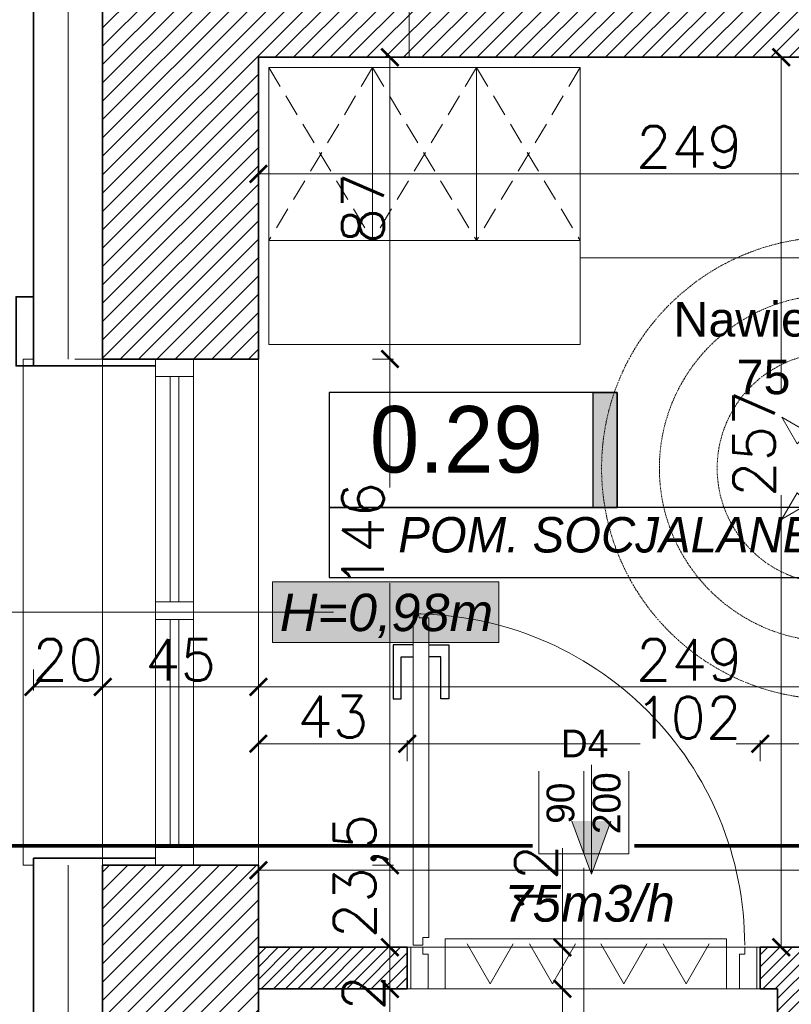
# Model space of a CAD drawing. Header units: millimetres. Extents: x -740 to 33545, y 5178 to 22494.
# Tile 137 of 256: x 8863 to 9086, y 11050 to 11334. Entities that reach past the tile are written whole.
import ezdxf
from ezdxf.lldxf.tags import DXFTag

# ---------------------------------------------------------------- set-up
doc = ezdxf.new("R2010")
doc.units = ezdxf.units.MM
doc.header["$MEASUREMENT"] = 0
for name, pattern in [('CENTERX2', [101.6, 63.5, -12.7, 12.7, -12.7]), ('DASHDOT', [1, 0.5, -0.25, 0, -0.25]), ('DASHED2', [9.525, 6.35, -3.175]), ('DIVIDE2', [0.625, 0.25, -0.125, 0, -0.125, 0, -0.125])]:
    doc.linetypes.add(name, pattern=pattern)
doc.layers.get('Defpoints').update_dxf_attribs({"color": 252})
for name, color, linetype, lineweight in [('## went', 20, 'DIVIDE2', 15), ('_IS_EKO_opis', 7, 'Continuous', 18), ('_IS_EKO_Text_Konstrukcji', 7, 'Continuous', 15), ('_IS_EKO_transfer', 5, 'Continuous', 15), ('_IS_Nawiew', 5, 'Continuous', 20), ('A_istniejące ściany', 252, 'Continuous', 35), ('A_izolacja', 252, 'Continuous', 9), ('A_l.przerywana', 252, 'ICAD_ISO03W100', 9), ('A_okna wymieniane', 252, 'Continuous', 15), ('A_opisy', 252, 'Continuous', 15), ('A_projektowane sciany', 252, 'Continuous', 35), ('A_wyposażenie', 252, 'Continuous', 9), ('l.przerywana', 252, 'ICAD_ISO03W100', 5), ('l.widokowa', 252, 'Continuous', 15), ('l.wypełnien', 252, 'Continuous', 5), ('linia opisowa', 252, 'Continuous', 9), ('wymiarowanie', 252, 'Continuous', 9)]:
    doc.layers.add(name, color=color, linetype=linetype, lineweight=lineweight)
doc.layers.add('## went NIEWID', color=51, linetype='DASHDOT', lineweight=15, plot=False)
for name, color, linetype in [('_IS_EKO_Opis_Wentylacja', 7, 'CENTERX2'), ('D-opis', 252, 'Continuous'), ('stolarka', 252, 'Continuous'), ('tabelki opis', 252, 'Continuous'), ('ULTRA-GASTRO TECHNOLOGIA', 252, 'Continuous')]:
    doc.layers.add(name, color=color, linetype=linetype)
doc.styles.add('Arial', font='arial.ttf')
doc.styles.add('ARIALL', font='GOTHIC.TTF', dxfattribs={"height": 40})
doc.styles.add('styl2', font='simplex.shx')
doc.linetypes.add('BATTING', pattern='A,0.00254,-2.54,[134,ltypeshp.shx,S=2.54,R=0,X=-2.54,Y=0],-5.08,[134,ltypeshp.shx,S=2.54,R=180,X=2.54,Y=0],-2.54', length=10.16254)
tags = doc.linetypes.add('DASH', pattern=[15, 10, -5]).pattern_tags.tags
tags[6:7] = [DXFTag(74, 4), DXFTag(75, 0), DXFTag(340, '0'), DXFTag(46, 0.0), DXFTag(50, 0.0), DXFTag(44, 0.0), DXFTag(45, 0.0)]
tags[4:5] = [DXFTag(74, 4), DXFTag(75, 0), DXFTag(340, '0'), DXFTag(46, 0.0), DXFTag(50, 0.0), DXFTag(44, 0.0), DXFTag(45, 0.0)]
tags = doc.linetypes.add('ICAD_ISO03W100', pattern=[30, 12, -18]).pattern_tags.tags
tags[6:7] = [DXFTag(74, 4), DXFTag(75, 0), DXFTag(340, '0'), DXFTag(46, 1.0), DXFTag(50, 0.0), DXFTag(44, 0.0), DXFTag(45, 0.0)]
tags[4:5] = [DXFTag(74, 4), DXFTag(75, 0), DXFTag(340, '0'), DXFTag(46, 1.0), DXFTag(50, 0.0), DXFTag(44, 0.0), DXFTag(45, 0.0)]
tags = doc.linetypes.add('SOLID', pattern=[10, 10, 0]).pattern_tags.tags
tags[6:7] = [DXFTag(74, 4), DXFTag(75, 0), DXFTag(340, '0'), DXFTag(46, 0.0), DXFTag(50, 0.0), DXFTag(44, 0.0), DXFTag(45, 0.0)]
tags[4:5] = [DXFTag(74, 4), DXFTag(75, 0), DXFTag(340, '0'), DXFTag(46, 0.0), DXFTag(50, 0.0), DXFTag(44, 0.0), DXFTag(45, 0.0)]
doc.dimstyles.new('Skala 1-50', dxfattribs={"dimtxt": 12, "dimasz": 5, "dimexe": 1, "dimexo": 1, "dimgap": 1.5, "dimtad": 1, "dimdec": 1, "dimrnd": 0.5, "dimtxsty": 'styl2', "dimblk": 'ARCHTICK', "dimcen": 5, "dimadec": 0, "dimazin": 0, "dimtfac": 1, "dimtdec": 1, "dimtmove": 1, "dimatfit": 3, "dimldrblk": 'ARCHTICK', "dimfxl": 0, "dimlwd": -1, "dimlwe": -1, "dimarcsym": 0})

# ---------------------------------------------------------------- blocks, each defined once
blk = doc.blocks.new('_ArchTick')
at = {"color": 0, "linetype": 'ByBlock', "const_width": 0.15}
blk.add_lwpolyline([(-0.5, -0.5), (0.5, 0.5)], dxfattribs=at)
blk = doc.blocks.new('*D1146')
at = {"layer": 'Defpoints', "color": 0}
for p in [(9235.19, 11088.59), (8932.19, 11067.32), (9235.19, 11050.67)]:
    blk.add_point(p, dxfattribs=at)
at = {"layer": 'wymiarowanie', "color": 0}
for p, q in [((8932.19, 11083.59), (8932.19, 11089.59)), ((8932.19, 11088.59), (9097.67, 11088.59)), ((9235.19, 11088.59), (9127.19, 11088.59)), ((9235.19, 11083.59), (9235.19, 11089.59))]:
    blk.add_line(p, q, dxfattribs=at)
at = {"layer": 'wymiarowanie', "color": 0, "xscale": 5, "yscale": 5, "zscale": 5, "rotation": 180}
blk.add_blockref('_ArchTick', (8932.19, 11088.59), dxfattribs=at)
at = {"layer": 'wymiarowanie', "color": 0, "xscale": 5, "yscale": 5, "zscale": 5}
blk.add_blockref('_ArchTick', (9235.19, 11088.59), dxfattribs=at)
at = {"layer": 'wymiarowanie', "color": 0, "insert": (9112.43, 11096.39), "char_height": 12, "attachment_point": 5, "style": 'styl2'}
blk.add_mtext('303', dxfattribs=at)
blk = doc.blocks.new('*D1298')
at = {"layer": 'Defpoints', "color": 0}
for p in [(8932.19, 11323.52), (9181.19, 11298.54), (8932.19, 11289.82)]:
    blk.add_point(p, dxfattribs=at)
at = {"layer": 'wymiarowanie', "color": 0}
for p, q in [((8932.19, 11294.82), (8932.19, 11288.82)), ((9181.19, 11294.82), (9181.19, 11288.82)), ((9181.19, 11289.82), (8932.19, 11289.82))]:
    blk.add_line(p, q, dxfattribs=at)
at = {"layer": 'wymiarowanie', "color": 0, "xscale": 5, "yscale": 5, "zscale": 5, "rotation": 180}
blk.add_blockref('_ArchTick', (8932.19, 11289.82), dxfattribs=at)
at = {"layer": 'wymiarowanie', "color": 0, "xscale": 5, "yscale": 5, "zscale": 5}
blk.add_blockref('_ArchTick', (9181.19, 11289.82), dxfattribs=at)
at = {"layer": 'wymiarowanie', "color": 0, "insert": (9056.69, 11297.62), "char_height": 12, "attachment_point": 5, "style": 'styl2'}
blk.add_mtext('249', dxfattribs=at)
blk = doc.blocks.new('*D1301')
at = {"layer": 'Defpoints', "color": 0}
for p in [(9112.54, 11323.52), (9083.25, 11066.32), (9111.54, 11066.32)]:
    blk.add_point(p, dxfattribs=at)
at = {"layer": 'wymiarowanie', "color": 0}
for p, q in [((9088.25, 11323.52), (9082.25, 11323.52)), ((9083.25, 11323.52), (9083.25, 11226.77)), ((9083.25, 11066.32), (9083.25, 11196.95)), ((9088.25, 11066.32), (9082.25, 11066.32))]:
    blk.add_line(p, q, dxfattribs=at)
at = {"layer": 'wymiarowanie', "color": 0, "xscale": 5, "yscale": 5, "zscale": 5}
for p, rotation in [((9083.25, 11323.52), 90), ((9083.25, 11066.32), 270)]:
    blk.add_blockref('_ArchTick', p, dxfattribs=dict(at, rotation=rotation))
at = {"layer": 'wymiarowanie', "color": 0, "insert": (9075.45, 11211.86), "char_height": 12, "attachment_point": 5, "rotation": 90, "style": 'styl2'}
blk.add_mtext('257', dxfattribs=at)
blk = doc.blocks.new('*D2066')
at = {"layer": 'Defpoints', "color": 0}
for p in [(8618.8, 11254.3), (8867.19, 11254.3), (8877.19, 11234.3)]:
    blk.add_point(p, dxfattribs=at)
at = {"layer": 'wymiarowanie', "color": 0}
for p, q in [((8618.8, 11254.3), (8618.8, 11285.08)), ((8623.8, 11254.3), (8617.8, 11254.3)), ((8618.8, 11234.3), (8618.8, 11254.3)), ((8623.8, 11234.3), (8617.8, 11234.3))]:
    blk.add_line(p, q, dxfattribs=at)
at = {"layer": 'wymiarowanie', "color": 0, "xscale": 5, "yscale": 5, "zscale": 5}
for p, rotation in [((8618.8, 11254.3), 90), ((8618.8, 11234.3), 270)]:
    blk.add_blockref('_ArchTick', p, dxfattribs=dict(at, rotation=rotation))
at = {"layer": 'wymiarowanie', "color": 0, "insert": (8611, 11274.84), "char_height": 12, "attachment_point": 5, "rotation": 90, "style": 'styl2'}
blk.add_mtext('20', dxfattribs=at)
blk = doc.blocks.new('*D2067')
at = {"layer": 'Defpoints', "color": 0}
for p in [(8618.8, 11092.05), (8873.23, 11092.05), (8872.54, 10684.04)]:
    blk.add_point(p, dxfattribs=at)
at = {"layer": 'wymiarowanie', "color": 0}
for p, q in [((8623.8, 11092.05), (8617.8, 11092.05)), ((8618.8, 10684.04), (8618.8, 11092.05)), ((8623.8, 10684.04), (8617.8, 10684.04))]:
    blk.add_line(p, q, dxfattribs=at)
at = {"layer": 'wymiarowanie', "color": 0, "xscale": 5, "yscale": 5, "zscale": 5}
for p, rotation in [((8618.8, 11092.05), 90), ((8618.8, 10684.04), 270)]:
    blk.add_blockref('_ArchTick', p, dxfattribs=dict(at, rotation=rotation))
at = {"layer": 'wymiarowanie', "color": 0, "insert": (8611, 10888.05), "char_height": 12, "attachment_point": 5, "rotation": 90, "style": 'styl2'}
blk.add_mtext('408', dxfattribs=at)
blk = doc.blocks.new('*D2068')
at = {"layer": 'Defpoints', "color": 0}
for p in [(8618.8, 11234.3), (8872.63, 11234.3), (8873.23, 11092.05)]:
    blk.add_point(p, dxfattribs=at)
at = {"layer": 'wymiarowanie', "color": 0}
for p, q in [((8623.8, 11234.3), (8617.8, 11234.3)), ((8618.8, 11092.05), (8618.8, 11234.3)), ((8623.8, 11092.05), (8617.8, 11092.05))]:
    blk.add_line(p, q, dxfattribs=at)
at = {"layer": 'wymiarowanie', "color": 0, "xscale": 5, "yscale": 5, "zscale": 5}
for p, rotation in [((8618.8, 11234.3), 90), ((8618.8, 11092.05), 270)]:
    blk.add_blockref('_ArchTick', p, dxfattribs=dict(at, rotation=rotation))
at = {"layer": 'wymiarowanie', "color": 0, "insert": (8611.15, 11163.17), "char_height": 12, "attachment_point": 5, "rotation": 90, "style": 'styl2'}
blk.add_mtext('142', dxfattribs=at)
blk = doc.blocks.new('*D2069')
at = {"layer": 'Defpoints', "color": 0}
for p in [(8618.8, 11368.7), (8887.19, 11368.7), (8867.19, 11254.3)]:
    blk.add_point(p, dxfattribs=at)
at = {"layer": 'wymiarowanie', "color": 0}
for p, q in [((8623.8, 11368.7), (8617.8, 11368.7)), ((8618.8, 11368.7), (8618.8, 11342.32)), ((8618.8, 11254.3), (8618.8, 11300.81)), ((8623.8, 11254.3), (8617.8, 11254.3))]:
    blk.add_line(p, q, dxfattribs=at)
at = {"layer": 'wymiarowanie', "color": 0, "xscale": 5, "yscale": 5, "zscale": 5}
for p, rotation in [((8618.8, 11368.7), 90), ((8618.8, 11254.3), 270)]:
    blk.add_blockref('_ArchTick', p, dxfattribs=dict(at, rotation=rotation))
at = {"layer": 'wymiarowanie', "color": 0, "insert": (8610.46, 11321.57), "char_height": 12, "attachment_point": 5, "rotation": 90, "style": 'styl2'}
blk.add_mtext('114,5', dxfattribs=at)
blk = doc.blocks.new('*D2264')
at = {"layer": 'Defpoints', "color": 0}
for p in [(9026.82, 11066.32), (9020.04, 11054.32), (9026.82, 11054.32)]:
    blk.add_point(p, dxfattribs=at)
at = {"layer": 'wymiarowanie', "color": 0}
for p, q in [((9020.04, 11066.32), (9020.04, 11094.95)), ((9025.04, 11066.32), (9019.04, 11066.32)), ((9020.04, 11066.32), (9020.04, 11054.32)), ((9025.04, 11054.32), (9019.04, 11054.32))]:
    blk.add_line(p, q, dxfattribs=at)
at = {"layer": 'wymiarowanie', "color": 0, "xscale": 5, "yscale": 5, "zscale": 5}
for p, rotation in [((9020.04, 11066.32), 90), ((9020.04, 11054.32), 270)]:
    blk.add_blockref('_ArchTick', p, dxfattribs=dict(at, rotation=rotation))
at = {"layer": 'wymiarowanie', "color": 0, "insert": (9012.39, 11085.69), "char_height": 12, "attachment_point": 5, "rotation": 90, "style": 'styl2'}
blk.add_mtext('12', dxfattribs=at)
blk = doc.blocks.new('*D2265')
at = {"layer": 'Defpoints', "color": 0}
for p in [(9039.21, 11054.32), (9020.04, 10946.52), (9039.21, 10946.52)]:
    blk.add_point(p, dxfattribs=at)
at = {"layer": 'wymiarowanie', "color": 0}
for p, q in [((9025.04, 11054.32), (9019.04, 11054.32)), ((9020.04, 11054.32), (9020.04, 10946.52)), ((9025.04, 10946.52), (9019.04, 10946.52))]:
    blk.add_line(p, q, dxfattribs=at)
at = {"layer": 'wymiarowanie', "color": 0, "xscale": 5, "yscale": 5, "zscale": 5}
for p, rotation in [((9020.04, 11054.32), 90), ((9020.04, 10946.52), 270)]:
    blk.add_blockref('_ArchTick', p, dxfattribs=dict(at, rotation=rotation))
at = {"layer": 'wymiarowanie', "color": 0, "insert": (9012.24, 11000.42), "char_height": 12, "attachment_point": 5, "rotation": 90, "style": 'styl2'}
blk.add_mtext('108', dxfattribs=at)
blk = doc.blocks.new('*D2520')
at = {"layer": 'Defpoints', "color": 0}
for p in [(8867.19, 11202.19), (8887.19, 11204.19), (8887.19, 11141.57)]:
    blk.add_point(p, dxfattribs=at)
at = {"layer": 'wymiarowanie', "color": 0}
for p, q in [((8867.19, 11146.57), (8867.19, 11140.57)), ((8887.19, 11146.57), (8887.19, 11140.57)), ((8867.19, 11141.57), (8887.19, 11141.57))]:
    blk.add_line(p, q, dxfattribs=at)
at = {"layer": 'wymiarowanie', "color": 0, "xscale": 5, "yscale": 5, "zscale": 5, "rotation": 180}
blk.add_blockref('_ArchTick', (8867.19, 11141.57), dxfattribs=at)
at = {"layer": 'wymiarowanie', "color": 0, "xscale": 5, "yscale": 5, "zscale": 5}
blk.add_blockref('_ArchTick', (8887.19, 11141.57), dxfattribs=at)
at = {"layer": 'wymiarowanie', "color": 0, "insert": (8877.19, 11149.37), "char_height": 12, "attachment_point": 5, "style": 'styl2'}
blk.add_mtext('20', dxfattribs=at)
blk = doc.blocks.new('*D2521')
at = {"layer": 'Defpoints', "color": 0}
for p in [(8887.19, 11204.19), (8932.19, 11204.19), (8932.19, 11141.57)]:
    blk.add_point(p, dxfattribs=at)
at = {"layer": 'wymiarowanie', "color": 0}
for p, q in [((8887.19, 11146.57), (8887.19, 11140.57)), ((8932.19, 11146.57), (8932.19, 11140.57)), ((8887.19, 11141.57), (8932.19, 11141.57))]:
    blk.add_line(p, q, dxfattribs=at)
at = {"layer": 'wymiarowanie', "color": 0, "xscale": 5, "yscale": 5, "zscale": 5, "rotation": 180}
blk.add_blockref('_ArchTick', (8887.19, 11141.57), dxfattribs=at)
at = {"layer": 'wymiarowanie', "color": 0, "xscale": 5, "yscale": 5, "zscale": 5}
blk.add_blockref('_ArchTick', (8932.19, 11141.57), dxfattribs=at)
at = {"layer": 'wymiarowanie', "color": 0, "insert": (8909.69, 11149.37), "char_height": 12, "attachment_point": 5, "style": 'styl2'}
blk.add_mtext('45', dxfattribs=at)
blk = doc.blocks.new('*D2522')
at = {"layer": 'Defpoints', "color": 0}
for p in [(8932.19, 11204.19), (9181.19, 11159.42), (9181.19, 11141.57)]:
    blk.add_point(p, dxfattribs=at)
at = {"layer": 'wymiarowanie', "color": 0}
for p, q in [((8932.19, 11146.57), (8932.19, 11140.57)), ((9181.19, 11146.57), (9181.19, 11140.57)), ((8932.19, 11141.57), (9181.19, 11141.57))]:
    blk.add_line(p, q, dxfattribs=at)
at = {"layer": 'wymiarowanie', "color": 0, "xscale": 5, "yscale": 5, "zscale": 5, "rotation": 180}
blk.add_blockref('_ArchTick', (8932.19, 11141.57), dxfattribs=at)
at = {"layer": 'wymiarowanie', "color": 0, "xscale": 5, "yscale": 5, "zscale": 5}
blk.add_blockref('_ArchTick', (9181.19, 11141.57), dxfattribs=at)
at = {"layer": 'wymiarowanie', "color": 0, "insert": (9056.69, 11149.37), "char_height": 12, "attachment_point": 5, "style": 'styl2'}
blk.add_mtext('249', dxfattribs=at)
blk = doc.blocks.new('*D2532')
at = {"layer": 'Defpoints', "color": 0}
for p in [(8975.19, 11125.14), (8932.19, 11066.32), (8975.19, 11066.32)]:
    blk.add_point(p, dxfattribs=at)
at = {"layer": 'wymiarowanie', "color": 0}
for p, q in [((8932.19, 11120.14), (8932.19, 11126.14)), ((8975.19, 11120.14), (8975.19, 11126.14)), ((8932.19, 11125.14), (8975.19, 11125.14))]:
    blk.add_line(p, q, dxfattribs=at)
at = {"layer": 'wymiarowanie', "color": 0, "xscale": 5, "yscale": 5, "zscale": 5, "rotation": 180}
blk.add_blockref('_ArchTick', (8932.19, 11125.14), dxfattribs=at)
at = {"layer": 'wymiarowanie', "color": 0, "xscale": 5, "yscale": 5, "zscale": 5}
blk.add_blockref('_ArchTick', (8975.19, 11125.14), dxfattribs=at)
at = {"layer": 'wymiarowanie', "color": 0, "insert": (8953.69, 11132.94), "char_height": 12, "attachment_point": 5, "style": 'styl2'}
blk.add_mtext('43', dxfattribs=at)
blk = doc.blocks.new('*D2533')
at = {"layer": 'Defpoints', "color": 0}
for p in [(9077.19, 11125.14), (8975.19, 11066.32), (9077.19, 11066.32)]:
    blk.add_point(p, dxfattribs=at)
at = {"layer": 'wymiarowanie', "color": 0}
for p, q in [((8975.19, 11120.14), (8975.19, 11126.14)), ((9077.19, 11120.14), (9077.19, 11126.14)), ((8975.19, 11125.14), (9042.47, 11125.14)), ((9077.19, 11125.14), (9070.24, 11125.14))]:
    blk.add_line(p, q, dxfattribs=at)
at = {"layer": 'wymiarowanie', "color": 0, "xscale": 5, "yscale": 5, "zscale": 5, "rotation": 180}
blk.add_blockref('_ArchTick', (8975.19, 11125.14), dxfattribs=at)
at = {"layer": 'wymiarowanie', "color": 0, "xscale": 5, "yscale": 5, "zscale": 5}
blk.add_blockref('_ArchTick', (9077.19, 11125.14), dxfattribs=at)
at = {"layer": 'wymiarowanie', "color": 0, "insert": (9056.36, 11132.65), "char_height": 12, "attachment_point": 5, "style": 'styl2'}
blk.add_mtext('102', dxfattribs=at)
blk = doc.blocks.new('*D2534')
at = {"layer": 'Defpoints', "color": 0}
for p in [(9235.19, 11125.14), (9077.19, 11066.32), (9235.19, 11066.32)]:
    blk.add_point(p, dxfattribs=at)
at = {"layer": 'wymiarowanie', "color": 0}
for p, q in [((9077.19, 11120.14), (9077.19, 11126.14)), ((9235.19, 11120.14), (9235.19, 11126.14)), ((9077.19, 11125.14), (9235.19, 11125.14))]:
    blk.add_line(p, q, dxfattribs=at)
at = {"layer": 'wymiarowanie', "color": 0, "xscale": 5, "yscale": 5, "zscale": 5, "rotation": 180}
blk.add_blockref('_ArchTick', (9077.19, 11125.14), dxfattribs=at)
at = {"layer": 'wymiarowanie', "color": 0, "xscale": 5, "yscale": 5, "zscale": 5}
blk.add_blockref('_ArchTick', (9235.19, 11125.14), dxfattribs=at)
at = {"layer": 'wymiarowanie', "color": 0, "insert": (9156.19, 11132.94), "char_height": 12, "attachment_point": 5, "style": 'styl2'}
blk.add_mtext('158', dxfattribs=at)
blk = doc.blocks.new('*D2696')
at = {"layer": 'Defpoints', "color": 0}
for p in [(8932.19, 11323.52), (8932.19, 11236.3), (8970.2, 11236.3)]:
    blk.add_point(p, dxfattribs=at)
at = {"layer": 'wymiarowanie', "color": 0}
for p, q in [((8965.2, 11323.52), (8971.2, 11323.52)), ((8970.2, 11323.52), (8970.2, 11236.3)), ((8965.2, 11236.3), (8971.2, 11236.3))]:
    blk.add_line(p, q, dxfattribs=at)
at = {"layer": 'wymiarowanie', "color": 0, "xscale": 5, "yscale": 5, "zscale": 5}
for p, rotation in [((8970.2, 11323.52), 90), ((8970.2, 11236.3), 270)]:
    blk.add_blockref('_ArchTick', p, dxfattribs=dict(at, rotation=rotation))
at = {"layer": 'wymiarowanie', "color": 0, "insert": (8962.4, 11279.91), "char_height": 12, "attachment_point": 5, "rotation": 90, "style": 'styl2'}
blk.add_mtext('87', dxfattribs=at)
blk = doc.blocks.new('*D2697')
at = {"layer": 'Defpoints', "color": 0}
for p in [(8932.19, 11236.3), (8932.19, 11090.05), (8970.2, 11090.05)]:
    blk.add_point(p, dxfattribs=at)
at = {"layer": 'wymiarowanie', "color": 0}
for p, q in [((8965.2, 11236.3), (8971.2, 11236.3)), ((8970.2, 11236.3), (8970.2, 11199.21)), ((8970.2, 11090.05), (8970.2, 11171.56)), ((8965.2, 11090.05), (8971.2, 11090.05))]:
    blk.add_line(p, q, dxfattribs=at)
at = {"layer": 'wymiarowanie', "color": 0, "xscale": 5, "yscale": 5, "zscale": 5}
for p, rotation in [((8970.2, 11236.3), 90), ((8970.2, 11090.05), 270)]:
    blk.add_blockref('_ArchTick', p, dxfattribs=dict(at, rotation=rotation))
at = {"layer": 'wymiarowanie', "color": 0, "insert": (8962.4, 11185.38), "char_height": 12, "attachment_point": 5, "rotation": 90, "style": 'styl2'}
blk.add_mtext('146', dxfattribs=at)
blk = doc.blocks.new('*D2698')
at = {"layer": 'Defpoints', "color": 0}
for p in [(8932.19, 11090.05), (8953.69, 11066.31), (8970.2, 11066.31)]:
    blk.add_point(p, dxfattribs=at)
at = {"layer": 'wymiarowanie', "color": 0}
for p, q in [((8965.2, 11090.05), (8971.2, 11090.05)), ((8970.2, 11090.05), (8970.2, 11066.31)), ((8965.2, 11066.31), (8971.2, 11066.31))]:
    blk.add_line(p, q, dxfattribs=at)
at = {"layer": 'wymiarowanie', "color": 0, "xscale": 5, "yscale": 5, "zscale": 5}
for p, rotation in [((8970.2, 11090.05), 90), ((8970.2, 11066.31), 270)]:
    blk.add_blockref('_ArchTick', p, dxfattribs=dict(at, rotation=rotation))
at = {"layer": 'wymiarowanie', "color": 0, "insert": (8961.85, 11086.88), "char_height": 12, "attachment_point": 5, "rotation": 90, "style": 'styl2'}
blk.add_mtext('23,5', dxfattribs=at)
blk = doc.blocks.new('*D2699')
at = {"layer": 'Defpoints', "color": 0}
for p in [(8953.69, 11066.31), (8948.63, 11054.32), (8970.2, 11054.32)]:
    blk.add_point(p, dxfattribs=at)
at = {"layer": 'wymiarowanie', "color": 0}
for p, q in [((8965.2, 11066.31), (8971.2, 11066.31)), ((8970.2, 11066.31), (8970.2, 11054.32)), ((8965.2, 11054.32), (8971.2, 11054.32))]:
    blk.add_line(p, q, dxfattribs=at)
at = {"layer": 'wymiarowanie', "color": 0, "xscale": 5, "yscale": 5, "zscale": 5}
for p, rotation in [((8970.2, 11066.31), 90), ((8970.2, 11054.32), 270)]:
    blk.add_blockref('_ArchTick', p, dxfattribs=dict(at, rotation=rotation))
at = {"layer": 'wymiarowanie', "color": 0, "insert": (8962.55, 11048.04), "char_height": 12, "attachment_point": 5, "rotation": 90, "style": 'styl2'}
blk.add_mtext('12', dxfattribs=at)
blk = doc.blocks.new('*D2700')
at = {"layer": 'Defpoints', "color": 0}
for p in [(8948.63, 11054.32), (8949.01, 10946.52), (8970.2, 10946.52)]:
    blk.add_point(p, dxfattribs=at)
at = {"layer": 'wymiarowanie', "color": 0}
for p, q in [((8965.2, 11054.32), (8971.2, 11054.32)), ((8970.2, 11054.32), (8970.2, 10946.52)), ((8965.2, 10946.52), (8971.2, 10946.52))]:
    blk.add_line(p, q, dxfattribs=at)
at = {"layer": 'wymiarowanie', "color": 0, "xscale": 5, "yscale": 5, "zscale": 5}
for p, rotation in [((8970.2, 11054.32), 90), ((8970.2, 10946.52), 270)]:
    blk.add_blockref('_ArchTick', p, dxfattribs=dict(at, rotation=rotation))
at = {"layer": 'wymiarowanie', "color": 0, "insert": (8962.4, 11000.42), "char_height": 12, "attachment_point": 5, "rotation": 90, "style": 'styl2'}
blk.add_mtext('108', dxfattribs=at)
blk = doc.blocks.new('erdrrer')
at = {"layer": '## went', "color": 5, "linetype": 'Continuous', "lineweight": 15}
for p, q in [((341343.16, 163325.05), (341331.68, 163331.67)), ((341331.68, 163331.67), (341338.31, 163320.2)), ((341331.68, 163331.67), (341338.31, 163320.2)), ((341364.32, 163325.05), (341375.8, 163331.67)), ((341375.8, 163331.67), (341369.17, 163320.2)), ((341375.8, 163331.67), (341369.17, 163320.2)), ((341338.31, 163320.2), (341343.16, 163325.05)), ((341338.31, 163320.2), (341343.16, 163325.05)), ((341369.17, 163320.2), (341364.32, 163325.05)), ((341369.17, 163320.2), (341364.32, 163325.05)), ((341346.65, 163316.7), (341340.73, 163322.62)), ((341360.83, 163316.7), (341366.75, 163322.62)), ((341346.82, 163316.53), (341346.82, 163316.53)), ((341338.31, 163299.03), (341331.68, 163287.56)), ((341343.16, 163294.18), (341338.31, 163299.03)), ((341343.16, 163294.18), (341338.31, 163299.03)), ((341346.65, 163302.53), (341340.73, 163296.61)), ((341346.82, 163302.7), (341346.82, 163302.7)), ((341360.66, 163302.7), (341360.66, 163302.7)), ((341360.83, 163302.53), (341366.75, 163296.61)), ((341364.32, 163294.18), (341369.17, 163299.03)), ((341364.32, 163294.18), (341369.17, 163299.03)), ((341369.17, 163299.03), (341375.8, 163287.56)), ((341331.68, 163287.56), (341343.16, 163294.18)), ((341331.68, 163287.56), (341343.16, 163294.18)), ((341375.8, 163287.56), (341364.32, 163294.18)), ((341375.8, 163287.56), (341364.32, 163294.18))]:
    blk.add_line(p, q, dxfattribs=at)
at = {"layer": '## went', "color": 5, "linetype": 'Continuous', "const_width": 0.0165}
for points in [[(341331.68, 163331.67), (341338.31, 163320.2), (341343.16, 163325.05)], [(341375.8, 163331.67), (341369.17, 163320.2), (341364.32, 163325.05)], [(341331.68, 163287.56), (341343.16, 163294.18), (341338.31, 163299.03)], [(341375.8, 163287.56), (341364.32, 163294.18), (341369.17, 163299.03)]]:
    blk.add_lwpolyline(points, close=True, dxfattribs=at)
at = {"layer": '## went', "color": 5, "lineweight": 30}
for radius in [7.45, 5.44]:
    blk.add_circle((341353.74, 163309.62), radius, dxfattribs=at)
at = {"layer": '## went', "color": 5, "lineweight": 15}
blk.add_point((341353.74, 163309.62), dxfattribs=at)
blk.add_point((341353.74, 163309.62), dxfattribs=at)
at = {"layer": '## went NIEWID'}
for radius in [100, 75, 50]:
    blk.add_circle((341353.74, 163309.62), radius, dxfattribs=at)

msp = doc.modelspace()

# ---------------------------------------------------------------- hatches: boundary and pattern name
at = {"layer": 'A_opisy', "ltscale": 0.3}
msp.add_hatch(color=256, dxfattribs=at).paths.add_polyline_path([(8936.24, 11171.94), (9001.7, 11171.94), (9001.7, 11154.41), (8936.24, 11154.41)])
msp.add_hatch(color=256, dxfattribs=at).paths.add_polyline_path([(8936.24, 11171.94), (9001.7, 11171.94), (9001.7, 11154.41), (8936.24, 11154.41)])
msp.add_hatch(color=256, dxfattribs=at).paths.add_polyline_path([(8936.24, 11171.94), (9001.7, 11171.94), (9001.7, 11154.41), (8936.24, 11154.41)])
msp.add_hatch(color=256, dxfattribs=at).paths.add_polyline_path([(8936.24, 11171.94), (9001.7, 11171.94), (9001.7, 11154.41), (8936.24, 11154.41)])
at = {"layer": 'l.wypełnien'}
h = msp.add_hatch(dxfattribs=at)
h.set_pattern_fill('ANSI31', color=256, scale=30, style=0)
edge = h.paths.add_edge_path()
edge.add_line((8932.19, 10920.7), (8932.19, 10978.67))
edge.add_line((8932.19, 10978.67), (8932.19, 11023.17))
edge.add_line((8932.19, 11023.17), (8932.19, 11086.55))
edge.add_line((8932.19, 11086.55), (8932.19, 11090.05))
edge.add_line((8932.19, 11090.05), (8887.19, 11090.05))
edge.add_line((8887.19, 11090.05), (8887.19, 10920.7))
edge.add_line((8887.19, 10920.7), (8932.19, 10920.7))
h.paths.add_polyline_path([(9644.52, 11095.63), (9645.19, 11095.63), (9645.19, 11322.32), (9879.19, 11322.32), (9879.19, 11234.32), (9924.19, 11234.32), (9924.19, 11368.7), (9592.09, 11368.7), (9506.19, 11368.7), (9506.19, 11323.52), (9604.19, 11323.52), (9604.19, 11095.63)])
h.paths.add_polyline_path([(8887.19, 10686.04), (8932.19, 10686.04), (8932.19, 10794.52), (9246.19, 10794.52), (9246.19, 10833.52), (9259.19, 10833.52), (9259.19, 10907.02), (9235.19, 10907.02), (9235.19, 10833.52), (8932.19, 10833.52), (8932.19, 10920.7), (8887.19, 10920.7)])
h.paths.add_polyline_path([(8975.77, 11323.52), (9235.19, 11323.52), (9259.19, 11323.52), (9360.94, 11323.52), (9360.94, 11368.7), (8975.77, 11368.7)])
h.paths.add_polyline_path([(8887.19, 11368.7), (8887.19, 11236.3), (8907.93, 11236.3), (8932.19, 11236.3), (8932.19, 11323.52), (8975.77, 11323.52), (8975.77, 11368.7)])
h.paths.add_polyline_path([(9604.19, 11095.63), (9644.52, 11095.63), (9644.52, 11090.06), (9645.19, 11090.06), (9645.19, 11005.43), (9612.19, 11005.43), (9612.19, 11018.43), (9604.19, 11018.43)])
h.paths.add_polyline_path([(9924.19, 11095.63), (9924.19, 11158.89), (9879.19, 11158.89), (9879.19, 11095.63)])
h.paths.add_polyline_path([(9246.19, 10833.52), (9246.19, 10794.52), (9266.19, 10794.52), (9266.19, 10833.52)])
h.paths.add_polyline_path([(9879.19, 11078.49), (9924.19, 11078.59), (9924.19, 11095.63), (9879.19, 11095.63)])
h.paths.add_polyline_path([(9259.19, 10907.02), (9259.19, 10927.02), (9250.18, 10927.02), (9235.19, 10927.02), (9235.19, 10907.02)])
h.paths.add_polyline_path([(9235.19, 11072.32), (9235.19, 11052.32), (9259.19, 11052.32), (9259.19, 11072.32)])
h.paths.add_polyline_path([(9235.19, 11029.02), (9250.18, 11029.02), (9259.19, 11029.02), (9259.19, 11035.15), (9259.19, 11049.02), (9235.19, 11049.02)])
h.paths.add_polyline_path([(9235.19, 11323.52), (9235.19, 11303.52), (9259.19, 11303.52), (9259.19, 11323.52)])
h.paths.add_polyline_path([(9235.19, 11186.92), (9259.19, 11186.92), (9259.19, 11186.92), (9259.19, 11191.52), (9259.19, 11199.52), (9259.19, 11199.52), (9235.19, 11199.52), (9235.19, 11191.52)])
h.paths.add_polyline_path([(9235.19, 11174.32), (9247.19, 11174.32), (9259.19, 11174.32), (9259.19, 11174.32), (9259.19, 11186.92), (9259.19, 11186.92), (9235.19, 11186.92), (9235.19, 11174.32)])
h.paths.add_polyline_path([(9259.19, 11049.02), (9259.19, 11051.92), (9259.19, 11052.32), (9235.19, 11052.32), (9235.19, 11049.02), (9259.19, 11049.02)])
h = msp.add_hatch(dxfattribs=at)
h.set_pattern_fill('ANSI31', color=256, scale=20, style=0)
h.paths.add_polyline_path([(9094.19, 10833.52), (9094.19, 11054.32), (9235.19, 11054.32), (9235.19, 11066.32), (9077.19, 11066.32), (9077.19, 11054.32), (9082.19, 11054.32), (9082.19, 10946.52), (9077.19, 10946.52), (9077.19, 10938.52), (9082.19, 10938.52), (9082.19, 10833.52), (9094.19, 10833.52)])
h.paths.add_polyline_path([(9384.19, 10958.52), (9451.64, 10958.52), (9451.64, 10966.52), (9392.19, 10966.52), (9392.19, 11081.52), (9604.19, 11081.52), (9604.19, 11089.52), (9392.19, 11089.52), (9392.19, 11094.52), (9384.19, 11094.52)])
h.paths.add_polyline_path([(9612.19, 11005.43), (9645.19, 11005.43), (9645.19, 10990.32), (9645.19, 10978.32), (9645.19, 10951.32), (9604.19, 10951.32), (9604.19, 10958.52), (9543.64, 10958.52), (9543.64, 10966.52), (9604.19, 10966.52), (9604.19, 11018.43), (9612.19, 11018.43)])
h.paths.add_polyline_path([(8932.19, 11054.32), (8975.19, 11054.32), (8975.19, 11066.32), (8932.19, 11066.32)])
h.paths.add_polyline_path([(8932.19, 10938.52), (8985.19, 10938.52), (8985.19, 10946.52), (8932.19, 10946.52)])
at = {"layer": 'tabelki opis'}
msp.add_hatch(color=256, dxfattribs=at).paths.add_polyline_path([(9035.83, 11193.41), (9035.83, 11226.68), (9028.87, 11226.68), (9028.87, 11193.41)])

# ---------------------------------------------------------------- linework, layer by layer
at = {"layer": '_IS_EKO_transfer', "color": 5, "lineweight": 15, "ltscale": 5}
for p, q in [((8992.47, 11067.28), (8999.12, 11055.76)), ((9005.77, 11067.28), (8999.12, 11055.76)), ((9010.5, 11067.28), (9017.15, 11055.76)), ((9023.8, 11067.28), (9017.15, 11055.76)), ((9031.1, 11067.28), (9037.75, 11055.76)), ((9044.4, 11067.28), (9037.75, 11055.76)), ((9049.13, 11067.28), (9055.78, 11055.76)), ((9062.43, 11067.28), (9055.78, 11055.76))]:
    msp.add_line(p, q, dxfattribs=at)
msp.add_lwpolyline([(9067.45, 11068.72), (8986.18, 11068.72), (8986.18, 11054.32), (9067.45, 11054.32)], close=True, dxfattribs=at)
at = {"layer": 'A_istniejące ściany'}
for points in [[(8887.19, 11368.7), (8887.19, 11236.3)], [(8932.19, 11323.52), (9235.19, 11323.52)], [(8932.19, 11323.52), (8932.19, 11236.3)], [(8887.19, 11236.3), (8907.93, 11236.3), (8932.19, 11236.3)], [(8913.43, 11236.3), (8932.19, 11236.3)], [(8932.19, 11090.05), (8887.19, 11090.05)], [(8887.19, 11090.05), (8887.19, 10686.04)], [(8913.43, 11090.05), (8932.19, 11090.05)], [(8932.19, 10833.52), (8932.19, 11090.05)], [(9082.19, 10946.52), (9082.19, 11054.32)]]:
    msp.add_lwpolyline(points, dxfattribs=at)
at = {"layer": 'A_izolacja', "lineweight": 35}
for p, q in [((8902.43, 11234.3), (8867.19, 11234.3)), ((8902.43, 11092.05), (8867.19, 11092.05))]:
    msp.add_line(p, q, dxfattribs=at)
for points in [[(9510.08, 11388.7), (8867.19, 11388.7), (8867.19, 11234.3)], [(8867.19, 11254.3), (8865.19, 11254.3), (8862.19, 11254.3), (8862.19, 11234.3), (8867.19, 11234.3)], [(8867.19, 11092.05), (8867.19, 10684.04)]]:
    msp.add_lwpolyline(points, dxfattribs=at)
at = {"layer": 'A_izolacja', "linetype": 'BATTING', "ltscale": 0.1}
for points in [[(9924.19, 11378.7), (8877.19, 11378.7), (8877.19, 11236.3)], [(8877.19, 11090.05), (8877.19, 10684.04)]]:
    msp.add_lwpolyline(points, dxfattribs=at)
at = {"layer": 'A_izolacja'}
msp.add_lwpolyline([(8879.2, 11236.3), (8886.82, 11236.3)], dxfattribs=at)
at = {"layer": 'A_l.przerywana', "lineweight": 13, "ltscale": 0.3}
for points in [[(8887.19, 11086.55), (8887.19, 11239.8)], [(8932.19, 11239.8), (8932.19, 11086.55)]]:
    msp.add_lwpolyline(points, dxfattribs=at)
at = {"layer": 'A_l.przerywana', "ltscale": 0.3}
for points in [[(8975.19, 11066.32), (8975.19, 11054.32)], [(9077.19, 11054.32), (9077.19, 11066.32)]]:
    msp.add_lwpolyline(points, dxfattribs=at)
at = {"layer": 'A_okna wymieniane', "linetype": 'Continuous', "lineweight": 15}
for points in [[(8902.43, 11236.3), (8902.43, 11231.22)], [(8913.43, 11231.22), (8913.43, 11236.3)], [(8902.43, 11231.22), (8913.43, 11231.22)], [(8906.66, 11231.22), (8906.66, 11166.14)], [(8909.2, 11231.22), (8906.66, 11231.22)], [(8909.2, 11166.14), (8909.2, 11231.22)], [(8902.43, 11166.14), (8902.43, 11161.06)], [(8913.43, 11166.14), (8902.43, 11166.14)], [(8906.66, 11166.14), (8909.2, 11166.14)], [(8913.43, 11161.06), (8913.43, 11166.14)], [(8902.43, 11161.06), (8913.43, 11161.06)], [(8906.66, 11161.06), (8906.66, 11095.13)], [(8909.2, 11161.06), (8906.66, 11161.06)], [(8909.2, 11095.13), (8909.2, 11161.06)], [(8902.43, 11095.13), (8902.43, 11090.05)], [(8913.43, 11095.13), (8902.43, 11095.13)], [(8906.66, 11095.13), (8909.2, 11095.13)], [(8913.43, 11090.05), (8913.43, 11095.13)], [(8902.43, 11090.05), (8913.43, 11090.05)]]:
    msp.add_lwpolyline(points, dxfattribs=at)
at = {"layer": 'A_okna wymieniane'}
msp.add_lwpolyline([(8913.43, 11236.3), (8907.93, 11236.3), (8902.43, 11236.3)], dxfattribs=at)
at = {"layer": 'A_okna wymieniane', "linetype": 'Continuous', "lineweight": 13}
for points in [[(8902.43, 11166.14), (8902.43, 11234.72)], [(8913.43, 11234.72), (8913.43, 11166.14)], [(8902.43, 11091.63), (8902.43, 11161.06)], [(8913.43, 11161.06), (8913.43, 11091.63)]]:
    msp.add_lwpolyline(points, dxfattribs=at)
at = {"layer": 'A_opisy'}
for p, q in [((8820.45, 11163.17), (8953.92, 11163.17)), ((9026.19, 11038.35), (9026.19, 11093.35))]:
    msp.add_line(p, q, dxfattribs=at)
at = {"layer": 'A_opisy', "ltscale": 0.3}
msp.add_lwpolyline([(8936.24, 11171.94), (9001.7, 11171.94), (9001.7, 11154.41), (8936.24, 11154.41)], close=True, dxfattribs=at)
msp.add_lwpolyline([(8936.24, 11171.94), (9001.7, 11171.94), (9001.7, 11154.41), (8936.24, 11154.41)], close=True, dxfattribs=at)
msp.add_lwpolyline([(8936.24, 11171.94), (9001.7, 11171.94), (9001.7, 11154.41), (8936.24, 11154.41)], close=True, dxfattribs=at)
msp.add_lwpolyline([(8936.24, 11171.94), (9001.7, 11171.94), (9001.7, 11154.41), (8936.24, 11154.41)], close=True, dxfattribs=at)
at = {"layer": 'A_projektowane sciany'}
for p, q in [((8932.19, 11066.32), (8975.19, 11066.32)), ((8975.19, 11066.32), (8975.19, 11054.32)), ((9235.19, 11066.32), (9077.19, 11066.32)), ((9077.19, 11066.32), (9077.19, 11054.32)), ((8932.19, 11054.32), (8975.19, 11054.32)), ((9077.19, 11054.32), (9082.19, 11054.32))]:
    msp.add_line(p, q, dxfattribs=at)
at = {"layer": 'A_wyposażenie'}
for p, q in [((8935.19, 11320.52), (9025.19, 11320.52)), ((8935.19, 11320.52), (8935.19, 11240.52)), ((8965.19, 11320.52), (8965.19, 11270.52)), ((8995.19, 11320.52), (8995.19, 11270.52)), ((9025.19, 11320.52), (9025.19, 11240.52)), ((8935.19, 11270.52), (9025.19, 11270.52)), ((9181.19, 11265.52), (9025.19, 11265.52)), ((8935.19, 11240.52), (9025.19, 11240.52))]:
    msp.add_line(p, q, dxfattribs=at)
at = {"layer": 'A_wyposażenie', "linetype": 'DASHED2'}
for p, q in [((8965.19, 11320.52), (8935.19, 11270.52)), ((8935.19, 11320.52), (8965.19, 11270.52)), ((8995.19, 11320.52), (8965.19, 11270.52)), ((8965.19, 11320.52), (8995.19, 11270.52)), ((9025.19, 11320.52), (8995.19, 11270.52)), ((8995.19, 11320.52), (9025.19, 11270.52))]:
    msp.add_line(p, q, dxfattribs=at)
at = {"layer": 'D-opis', "linetype": 'DASH', "lineweight": 0, "ltscale": 2.5, "const_width": 1}
msp.add_lwpolyline([(10251.78, 11095.63), (8796.61, 11095.63)], dxfattribs=at)
at = {"layer": 'l.przerywana', "ltscale": 0.3}
for points in [[(9077.19, 11066.32), (8975.19, 11066.32)], [(9077.19, 11054.32), (8975.19, 11054.32)]]:
    msp.add_lwpolyline(points, dxfattribs=at)
at = {"layer": 'l.widokowa'}
msp.add_lwpolyline([(8867.19, 11236.3), (8864.19, 11236.3), (8864.19, 11090.05), (8867.19, 11090.05)], dxfattribs=at)
at = {"layer": 'linia opisowa'}
msp.add_lwpolyline([(8975.77, 11463.44), (8975.77, 11323.52)], dxfattribs=at)
at = {"layer": 'stolarka', "lineweight": 9}
for points in [[(8979.72, 11066.89), (8976.94, 11066.89), (8976.94, 11162.66), (8978.44, 11162.65), (8978.62, 11161.5), (8981.46, 11161.5), (8981.46, 11069.19), (8979.72, 11069.19), (8979.72, 11066.89)], [(8896.61, 11095.63), (8796.61, 11095.63)]]:
    msp.add_lwpolyline(points, dxfattribs=at)
at = {"layer": 'stolarka'}
for points in [[(8976.94, 11153.74), (8971.13, 11153.74), (8971.13, 11138.08), (8973.45, 11138.08), (8973.45, 11150.26), (8976.94, 11150.26)], [(8981.46, 11153.74), (8987.26, 11153.74), (8987.26, 11138.08), (8984.94, 11138.08), (8984.94, 11150.26), (8981.46, 11150.26)]]:
    msp.add_lwpolyline(points, dxfattribs=at)
at = {"layer": 'stolarka', "linetype": 'ICAD_ISO03W100', "lineweight": 13, "ltscale": 0.3}
msp.add_arc((8976.93, 11066.89), 95.77, 0.0003, 90.0531, dxfattribs=at)
at = {"layer": 'tabelki opis'}
for points in [[(9035.83, 11226.68), (8952.67, 11226.68), (8952.67, 11193.41), (9035.83, 11193.41), (9035.83, 11226.68)], [(8952.67, 11173.14), (9117.4, 11173.14), (9117.4, 11193.41), (8952.67, 11193.41), (8952.67, 11173.14)]]:
    msp.add_lwpolyline(points, dxfattribs=at)
msp.add_lwpolyline([(9035.83, 11193.41), (9028.87, 11193.41), (9028.87, 11226.68), (9035.83, 11226.68)], close=True, dxfattribs=at)
at = {"layer": 'ULTRA-GASTRO TECHNOLOGIA', "linetype": 'Continuous', "lineweight": 13}
for points in [[(8981.24, 11064.34), (8979.72, 11064.34), (8979.72, 11066.32), (8976.19, 11066.32), (8976.19, 11054.32), (8981.24, 11054.32), (8981.24, 11064.34)], [(9071.19, 11064.34), (9072.7, 11064.34), (9072.7, 11066.32), (9076.24, 11066.32), (9076.24, 11054.32), (9071.19, 11054.32), (9071.19, 11064.34)]]:
    msp.add_lwpolyline(points, dxfattribs=at)

# ---------------------------------------------------------------- block references
at = {"layer": '_IS_Nawiew', "xscale": 0.6680000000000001, "yscale": 0.6680000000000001, "zscale": 0.6680000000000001}
msp.add_blockref('erdrrer', (-218926.15, -97886.06), dxfattribs=at)

# ---------------------------------------------------------------- texts
at = {"layer": '_IS_EKO_Opis_Wentylacja', "insert": (9095.61, 11239.4), "char_height": 10, "width": 108.1234, "attachment_point": 5, "style": 'Arial'}
msp.add_mtext('Nawiew %%C160 \\P75 m3/h', dxfattribs=at)
at = {"layer": '_IS_EKO_Text_Konstrukcji', "linetype": 'SOLID', "lineweight": 15, "insert": (9027.85, 11084.32), "char_height": 10.584, "attachment_point": 2}
msp.add_mtext('{\\fArial|b0|i1|c238|p34;75m3/h}', dxfattribs=at)
at = {"layer": 'A_opisy', "ltscale": 0.3, "insert": (8938.36, 11168.48), "char_height": 10.8, "width": 109.7533, "attachment_point": 1, "style": 'ARIALL'}
msp.add_mtext('{\\fArial|b0|i1|c238|p34;H=0,98m}', dxfattribs=at)
at = {"layer": 'tabelki opis', "attachment_point": 1}
for s, insert, char_height, width in [('{\\fCentury Gothic|b0|i0|c238|p34;0.29}', (8964.4, 11222.72), 19.2, 56.7), ('\\pi19.92960;{\\fCentury Gothic|b0|i1|c238|p34;POM. SOCJALANE}', (8952.67, 11190.65), 10.24, 164.736)]:
    msp.add_mtext(s, dxfattribs=dict(at, insert=insert, char_height=char_height, width=width))

# ---------------------------------------------------------------- dimensions: what is measured, and where the dimension line sits
at = {"layer": 'wymiarowanie'}
for base, p1, p2, picture, middle in [((8618.8, 11368.7), (8867.19, 11254.3), (8887.19, 11368.7), '*D2069', (8618.8, 11321.57)), ((9083.25, 11066.32), (9112.54, 11323.52), (9111.54, 11066.32), '*D1301', (9083.25, 11211.86)), ((8618.8, 11254.3), (8877.19, 11234.3), (8867.19, 11254.3), '*D2066', (8618.8, 11274.84)), ((8970.199, 11090.0496), (8932.1855, 11236.2962), (8932.1855, 11090.0496), '*D2697', (8970.199, 11185.3812)), ((8970.2, 11066.31), (8932.19, 11090.05), (8953.69, 11066.31), '*D2698', (8970.2, 11086.88)), ((8970.2, 11054.32), (8953.69, 11066.31), (8948.63, 11054.32), '*D2699', (8970.2, 11048.04))]:
    dim = msp.add_linear_dim(base=base, p1=p1, p2=p2, angle=90, dimstyle='Skala 1-50', dxfattribs=at)
    dim.commit()
    dim.dimension.update_dxf_attribs({"geometry": picture, "text_midpoint": middle, "dimtype": 160})
for base, p1, p2, picture, middle in [((8970.2, 11236.3), (8932.19, 11323.52), (8932.19, 11236.3), '*D2696', (8962.4, 11279.91)), ((8618.8028, 11234.2962), (8873.2284, 11092.0496), (8872.6313, 11234.2962), '*D2068', (8611.1528, 11163.1729)), ((8618.8, 11092.05), (8872.54, 10684.04), (8873.23, 11092.05), '*D2067', (8611, 10888.05)), ((8970.2, 10946.52), (8948.63, 11054.32), (8949.01, 10946.52), '*D2700', (8962.4, 11000.42)), ((9020.04, 10946.52), (9039.21, 11054.32), (9039.21, 10946.52), '*D2265', (9012.24, 11000.42))]:
    dim = msp.add_linear_dim(base=base, p1=p1, p2=p2, angle=90, dimstyle='Skala 1-50', dxfattribs=at)
    dim.commit()
    dim.dimension.update_dxf_attribs({"geometry": picture, "text_midpoint": middle})
for base, p1, p2, picture, middle in [((8932.19, 11289.82), (9181.19, 11298.54), (8932.19, 11323.52), '*D1298', (9056.69, 11297.62)), ((8932.19, 11141.57), (8887.19, 11204.19), (8932.19, 11204.19), '*D2521', (8909.69, 11149.37)), ((9181.19, 11141.57), (8932.19, 11204.19), (9181.19, 11159.42), '*D2522', (9056.69, 11149.37)), ((8975.19, 11125.14), (8932.19, 11066.32), (8975.19, 11066.32), '*D2532', (8953.69, 11132.94)), ((9235.19, 11125.14), (9077.19, 11066.32), (9235.19, 11066.32), '*D2534', (9156.19, 11132.94))]:
    dim = msp.add_linear_dim(base=base, p1=p1, p2=p2, dimstyle='Skala 1-50', dxfattribs=at)
    dim.commit()
    dim.dimension.update_dxf_attribs({"geometry": picture, "text_midpoint": middle})
for base, p1, p2, picture, middle in [((8887.19, 11141.57), (8867.19, 11202.19), (8887.19, 11204.19), '*D2520', (8877.19, 11141.57)), ((9235.19, 11088.59), (8932.19, 11067.32), (9235.19, 11050.67), '*D1146', (9112.43, 11088.59))]:
    dim = msp.add_linear_dim(base=base, p1=p1, p2=p2, dimstyle='Skala 1-50', dxfattribs=at)
    dim.commit()
    dim.dimension.update_dxf_attribs({"geometry": picture, "text_midpoint": middle, "dimtype": 160})

# ---------------------------------------------------------------- next in the draw order: texts
at = {"layer": 'A_opisy', "ltscale": 0.3, "insert": (9026.19, 11106.35), "char_height": 8, "width": 26, "attachment_point": 5, "rotation": 90, "bg_fill": 2}
msp.add_mtext('\\pi3.19200;{\\fCentury Gothic|b0|i0|c238|p0;90}\\P{\\fCentury Gothic|b0|i0|c238|p0;200}', dxfattribs=at)

# ---------------------------------------------------------------- next in the draw order: hatches: boundary and pattern name
at = {"layer": '_IS_EKO_opis'}
for points in [[(9028.41, 11102.79), (9022.77, 11102.79), (9028.41, 11087.49)], [(9034.05, 11102.79), (9028.41, 11102.79), (9028.41, 11087.49)]]:
    msp.add_hatch(color=256, dxfattribs=at).paths.add_polyline_path(points)

# ---------------------------------------------------------------- next in the draw order: linework, layer by layer
for q in [(9022.77, 11102.79), (9034.05, 11102.79)]:
    msp.add_line((9028.41, 11087.49), q, dxfattribs=at)
at = {"layer": 'A_opisy', "lineweight": 30, "ltscale": 0.3}
msp.add_lwpolyline([(9013.19, 11132.35), (9039.19, 11132.35), (9039.19, 11119.35), (9013.19, 11119.35)], close=True, dxfattribs=at)
at = {"layer": 'A_opisy', "ltscale": 0.3}
for points in [[(9026.19, 11119.35), (9026.19, 11093.35), (9013.19, 11093.35), (9013.19, 11119.35)], [(9039.19, 11119.35), (9039.19, 11093.35), (9026.19, 11093.35), (9026.19, 11119.35)]]:
    msp.add_lwpolyline(points, close=True, dxfattribs=at)

# ---------------------------------------------------------------- next in the draw order: dimensions: what is measured, and where the dimension line sits
at = {"layer": 'wymiarowanie'}
dim = msp.add_linear_dim(base=(9020.04, 11054.32), p1=(9026.82, 11066.32), p2=(9026.82, 11054.32), angle=90, dimstyle='Skala 1-50', dxfattribs=at)
dim.commit()
dim.dimension.update_dxf_attribs({"geometry": '*D2264', "text_midpoint": (9015.3, 11085.69), "dimtype": 160})

# ---------------------------------------------------------------- next in the draw order: texts
at = {"layer": 'A_opisy', "ltscale": 0.3, "insert": (9026.44, 11125.23), "char_height": 8, "width": 26, "attachment_point": 5, "bg_fill": 2}
msp.add_mtext('{\\fCentury Gothic|b0|i0|c238|p0;D4}', dxfattribs=at)

# ---------------------------------------------------------------- next in the draw order: linework, layer by layer
at = {"layer": '_IS_EKO_opis'}
msp.add_line((9028.41, 11119.09), (9028.41, 11087.49), dxfattribs=at)

# ---------------------------------------------------------------- next in the draw order: dimensions: what is measured, and where the dimension line sits
at = {"layer": 'wymiarowanie'}
dim = msp.add_linear_dim(base=(9077.19, 11125.14), p1=(8975.19, 11066.32), p2=(9077.19, 11066.32), dimstyle='Skala 1-50', dxfattribs=at)
dim.commit()
dim.dimension.update_dxf_attribs({"geometry": '*D2533', "text_midpoint": (9056.36, 11124.85), "dimtype": 160})

doc.saveas('drawing.dxf')
